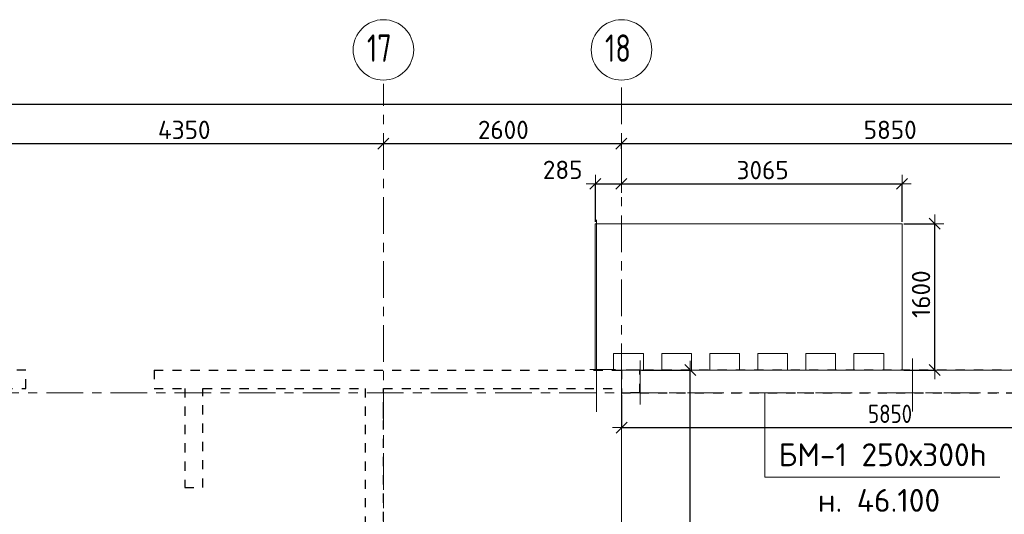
# Model space of a CAD drawing. Header units: metres. Extents: x -38 to 93, y -15 to 21.
# Tile 25 of 152: x 39.08 to 49.83, y 15.07 to 20.48. Entities that reach past the tile are written whole.
import ezdxf

# ---------------------------------------------------------------- set-up
doc = ezdxf.new("R2010")
doc.units = ezdxf.units.M
doc.header["$PDMODE"] = 65
for name, pattern in [('______11', [0.5, 0.4, -0.05, 0, -0.05]), ('______2', [0.135, 0.1, -0.035]), ('______3', [0.25, 0.2, -0.05]), ('______5', [1.1, 0.8, -0.1, 0.1, -0.1])]:
    doc.linetypes.add(name, pattern=pattern)
for name, color, linetype, lineweight in [('XR$1$Осевая линия (1)', 7, '______5', 13), ('XR$1$Размерная линия (1)', 7, 'Continuous', 13), ('XR$3$Балка (1)', 7, '______3', 13), ('XR$3$Перекрытие (1)', 7, 'Continuous', 35), ('XR$3$Текст_ примечание', 7, 'Continuous', 13), ('XR$5$Размерная линия (1)', 7, 'Continuous', 13)]:
    doc.layers.add(name, color=color, linetype=linetype, lineweight=lineweight)
doc.layers.add('XR$7$Стена_ бетон несущ.', color=7, linetype='Continuous', lineweight=70, true_color=0xb4b496)
doc.styles.add('ISOCPEUR', font='txt')
doc.dimstyles.new('DIMSTYLE_3', dxfattribs={"dimtxt": 0.2, "dimasz": 0.2, "dimexe": 0, "dimexo": 0, "dimgap": 0.1, "dimtad": 2, "dimdec": 0, "dimlfac": 1000, "dimrnd": 5, "dimzin": 12, "dimdsep": 46, "dimtxsty": 'ISOCPEUR', "dimblk1": 'ALL_ML_STRICH', "dimblk2": 'ALL_ML_STRICH', "dimsah": 1, "dimcen": 0, "dimclrd": 7, "dimclre": 256, "dimclrt": 7, "dimadec": 0, "dimazin": 0, "dimtfac": 1, "dimtdec": 0, "dimtix": 1, "dimtmove": 2, "dimatfit": 3, "dimfxl": 0, "dimtzin": 0, "dimlwd": 0, "dimlwe": -3, "dimarcsym": 0})
doc.dimstyles.new('DIMSTYLE_33', dxfattribs={"dimtxt": 0.2, "dimasz": 0.2, "dimexe": 0, "dimexo": 0, "dimgap": 0.1, "dimtad": 2, "dimdec": 0, "dimlfac": 1000, "dimrnd": 5, "dimzin": 12, "dimdsep": 46, "dimtxsty": 'ISOCPEUR', "dimblk1": 'ALL_ML_STRICH', "dimblk2": 'ALL_ML_STRICH', "dimsah": 1, "dimcen": 0, "dimclrd": 7, "dimclre": 256, "dimclrt": 7, "dimadec": 0, "dimazin": 0, "dimtfac": 1, "dimtdec": 0, "dimtix": 1, "dimtmove": 2, "dimatfit": 3, "dimfxl": 0, "dimtvp": 1.2, "dimtzin": 0, "dimlwd": 0, "dimlwe": -3, "dimarcsym": 0})

# ---------------------------------------------------------------- blocks, each defined once
blk = doc.blocks.new('ALL_ML_STRICH')
at = {"color": 0, "linetype": 'ByBlock', "lineweight": -2}
for p, q in [((-1, 0), (0.5, 0)), ((-0.3, -0.3), (0.3, 0.3)), ((0, -0.5), (0, 0.5))]:
    blk.add_line(p, q, dxfattribs=at)
blk = doc.blocks.new('*D10')
at = {"layer": 'DEFPOINTS', "color": 7, "linetype": 'Continuous', "lineweight": 13, "transparency": 33554687}
for p in [(0.5, 19.557), (0.5, 19.377), (61.6, 17.12)]:
    blk.add_point(p, dxfattribs=at)
at = {"layer": 'XR$1$Размерная линия (1)', "color": 9, "linetype": 'Continuous', "lineweight": -2, "true_color": 0xc7c7c7, "transparency": 33554687}
for p, q in [((0.5, 19.357), (0.5, 19.557)), ((61.6, 17.14), (61.6, 19.557))]:
    blk.add_line(p, q, dxfattribs=at)
at = {"layer": 'XR$1$Размерная линия (1)', "color": 7, "linetype": 'Continuous', "lineweight": -2, "transparency": 33554687}
blk.add_line((0.5, 19.557), (61.6, 19.557), dxfattribs=at)
at = {"layer": 'XR$1$Размерная линия (1)', "color": 7, "linetype": 'Continuous', "lineweight": 13, "transparency": 33554687, "xscale": 0.2, "yscale": 0.2, "zscale": 0.2, "rotation": 180}
blk.add_blockref('ALL_ML_STRICH', (0.5, 19.557), dxfattribs=at)
at = {"layer": 'XR$1$Размерная линия (1)', "color": 7, "linetype": 'Continuous', "lineweight": 13, "transparency": 33554687, "xscale": 0.2, "yscale": 0.2, "zscale": 0.2}
blk.add_blockref('ALL_ML_STRICH', (61.6, 19.557), dxfattribs=at)
at = {"layer": 'XR$1$Размерная линия (1)', "color": 7, "linetype": 'Continuous', "lineweight": 13, "transparency": 33554687, "insert": (31.1, 19.707), "char_height": 0.2, "width": 1, "attachment_point": 5, "style": 'ISOCPEUR'}
blk.add_mtext('\\A1;{61100}', dxfattribs=at)
blk = doc.blocks.new('*D34')
at = {"layer": 'DEFPOINTS', "color": 7, "linetype": 'Continuous', "lineweight": 13, "transparency": 33554687}
for p in [(38.7, 19.186), (38.7, 19.126), (43.05, 19.104)]:
    blk.add_point(p, dxfattribs=at)
at = {"layer": 'XR$1$Размерная линия (1)', "color": 9, "linetype": 'Continuous', "lineweight": -2, "true_color": 0xc7c7c7, "transparency": 33554687}
for p, q in [((38.7, 19.166), (38.7, 19.126)), ((43.05, 19.124), (43.05, 19.126))]:
    blk.add_line(p, q, dxfattribs=at)
at = {"layer": 'XR$1$Размерная линия (1)', "color": 7, "linetype": 'Continuous', "lineweight": -2, "transparency": 33554687}
blk.add_line((38.7, 19.126), (43.05, 19.126), dxfattribs=at)
at = {"layer": 'XR$1$Размерная линия (1)', "color": 7, "linetype": 'Continuous', "lineweight": 13, "transparency": 33554687, "xscale": 0.2, "yscale": 0.2, "zscale": 0.2, "rotation": 180}
blk.add_blockref('ALL_ML_STRICH', (38.7, 19.126), dxfattribs=at)
at = {"layer": 'XR$1$Размерная линия (1)', "color": 7, "linetype": 'Continuous', "lineweight": 13, "transparency": 33554687, "xscale": 0.2, "yscale": 0.2, "zscale": 0.2}
blk.add_blockref('ALL_ML_STRICH', (43.05, 19.126), dxfattribs=at)
at = {"layer": 'XR$1$Размерная линия (1)', "color": 7, "linetype": 'Continuous', "lineweight": 13, "transparency": 33554687, "insert": (40.875, 19.276), "char_height": 0.2, "width": 0.8, "attachment_point": 5, "style": 'ISOCPEUR'}
blk.add_mtext('\\A1;{4350}', dxfattribs=at)
blk = doc.blocks.new('*D35')
at = {"layer": 'DEFPOINTS', "color": 7, "linetype": 'Continuous', "lineweight": 13, "transparency": 33554687}
for p in [(43.05, 19.126), (43.05, 19.104), (45.65, 19.05)]:
    blk.add_point(p, dxfattribs=at)
at = {"layer": 'XR$1$Размерная линия (1)', "color": 9, "linetype": 'Continuous', "lineweight": -2, "true_color": 0xc7c7c7, "transparency": 33554687}
for p, q in [((43.05, 19.124), (43.05, 19.126)), ((45.65, 19.07), (45.65, 19.126))]:
    blk.add_line(p, q, dxfattribs=at)
at = {"layer": 'XR$1$Размерная линия (1)', "color": 7, "linetype": 'Continuous', "lineweight": -2, "transparency": 33554687}
blk.add_line((43.05, 19.126), (45.65, 19.126), dxfattribs=at)
at = {"layer": 'XR$1$Размерная линия (1)', "color": 7, "linetype": 'Continuous', "lineweight": 13, "transparency": 33554687, "xscale": 0.2, "yscale": 0.2, "zscale": 0.2, "rotation": 180}
blk.add_blockref('ALL_ML_STRICH', (43.05, 19.126), dxfattribs=at)
at = {"layer": 'XR$1$Размерная линия (1)', "color": 7, "linetype": 'Continuous', "lineweight": 13, "transparency": 33554687, "xscale": 0.2, "yscale": 0.2, "zscale": 0.2}
blk.add_blockref('ALL_ML_STRICH', (45.65, 19.126), dxfattribs=at)
at = {"layer": 'XR$1$Размерная линия (1)', "color": 7, "linetype": 'Continuous', "lineweight": 13, "transparency": 33554687, "insert": (44.36, 19.276), "char_height": 0.2, "width": 0.8, "attachment_point": 5, "style": 'ISOCPEUR'}
blk.add_mtext('\\A1;{2600}', dxfattribs=at)
blk = doc.blocks.new('*D36')
at = {"layer": 'DEFPOINTS', "color": 7, "linetype": 'Continuous', "lineweight": 13, "transparency": 33554687}
for p in [(45.65, 19.126), (45.65, 19.05), (51.5, 17.39)]:
    blk.add_point(p, dxfattribs=at)
at = {"layer": 'XR$1$Размерная линия (1)', "color": 9, "linetype": 'Continuous', "lineweight": -2, "true_color": 0xc7c7c7, "transparency": 33554687}
for p, q in [((45.65, 19.07), (45.65, 19.126)), ((51.5, 17.41), (51.5, 19.126))]:
    blk.add_line(p, q, dxfattribs=at)
at = {"layer": 'XR$1$Размерная линия (1)', "color": 7, "linetype": 'Continuous', "lineweight": -2, "transparency": 33554687}
blk.add_line((45.65, 19.126), (51.5, 19.126), dxfattribs=at)
at = {"layer": 'XR$1$Размерная линия (1)', "color": 7, "linetype": 'Continuous', "lineweight": 13, "transparency": 33554687, "xscale": 0.2, "yscale": 0.2, "zscale": 0.2, "rotation": 180}
blk.add_blockref('ALL_ML_STRICH', (45.65, 19.126), dxfattribs=at)
at = {"layer": 'XR$1$Размерная линия (1)', "color": 7, "linetype": 'Continuous', "lineweight": 13, "transparency": 33554687, "xscale": 0.2, "yscale": 0.2, "zscale": 0.2}
blk.add_blockref('ALL_ML_STRICH', (51.5, 19.126), dxfattribs=at)
at = {"layer": 'XR$1$Размерная линия (1)', "color": 7, "linetype": 'Continuous', "lineweight": 13, "transparency": 33554687, "insert": (48.585, 19.276), "char_height": 0.2, "width": 0.8, "attachment_point": 5, "style": 'ISOCPEUR'}
blk.add_mtext('\\A1;{5850}', dxfattribs=at)
blk = doc.blocks.new('*D409')
at = {"layer": 'DEFPOINTS', "color": 7, "linetype": 'Continuous', "lineweight": 13, "transparency": 33554687}
for p in [(45.651, 16.4), (51.5, 16.356), (45.651, 16.022)]:
    blk.add_point(p, dxfattribs=at)
at = {"layer": 'XR$5$Размерная линия (1)', "color": 9, "linetype": 'Continuous', "lineweight": -2, "true_color": 0xc7c7c7, "transparency": 33554687}
for p, q in [((45.651, 16.38), (45.651, 16.022)), ((51.5, 16.336), (51.5, 16.022))]:
    blk.add_line(p, q, dxfattribs=at)
at = {"layer": 'XR$5$Размерная линия (1)', "color": 7, "linetype": 'Continuous', "lineweight": -2, "transparency": 33554687}
blk.add_line((45.651, 16.022), (51.5, 16.022), dxfattribs=at)
at = {"layer": 'XR$5$Размерная линия (1)', "color": 7, "linetype": 'Continuous', "lineweight": 13, "transparency": 33554687, "xscale": 0.2, "yscale": 0.2, "zscale": 0.2, "rotation": 180}
blk.add_blockref('ALL_ML_STRICH', (45.651, 16.022), dxfattribs=at)
at = {"layer": 'XR$5$Размерная линия (1)', "color": 7, "linetype": 'Continuous', "lineweight": 13, "transparency": 33554687, "xscale": 0.2, "yscale": 0.2, "zscale": 0.2}
blk.add_blockref('ALL_ML_STRICH', (51.5, 16.022), dxfattribs=at)
at = {"layer": 'XR$5$Размерная линия (1)', "color": 7, "linetype": 'Continuous', "lineweight": 13, "transparency": 33554687, "insert": (48.584, 16.172), "char_height": 0.2, "width": 0.66667, "attachment_point": 5, "style": 'ISOCPEUR'}
blk.add_mtext('\\W0.83;\\A1;{5850}', dxfattribs=at)
blk = doc.blocks.new('*D442')
at = {"layer": 'DEFPOINTS', "color": 7, "linetype": 'Continuous', "lineweight": 13, "transparency": 33554687}
for p in [(48.715, 18.25), (48.715, 16.65), (49.072, 16.65)]:
    blk.add_point(p, dxfattribs=at)
at = {"layer": 'XR$5$Размерная линия (1)', "color": 9, "linetype": 'Continuous', "lineweight": -2, "true_color": 0xc7c7c7, "transparency": 33554687}
for p, q in [((48.735, 18.25), (49.072, 18.25)), ((48.735, 16.65), (49.072, 16.65))]:
    blk.add_line(p, q, dxfattribs=at)
at = {"layer": 'XR$5$Размерная линия (1)', "color": 7, "linetype": 'Continuous', "lineweight": -2, "transparency": 33554687}
blk.add_line((49.072, 16.65), (49.072, 18.25), dxfattribs=at)
at = {"layer": 'XR$5$Размерная линия (1)', "color": 7, "linetype": 'Continuous', "lineweight": 13, "transparency": 33554687, "xscale": 0.2, "yscale": 0.2, "zscale": 0.2}
for p, rotation in [((49.072, 18.25), 90), ((49.072, 16.65), 270)]:
    blk.add_blockref('ALL_ML_STRICH', p, dxfattribs=dict(at, rotation=rotation))
at = {"layer": 'XR$5$Размерная линия (1)', "color": 7, "linetype": 'Continuous', "lineweight": 13, "transparency": 33554687, "insert": (48.922, 17.48), "char_height": 0.2, "width": 0.8, "attachment_point": 5, "rotation": 90, "style": 'ISOCPEUR'}
blk.add_mtext('\\A1;{1600}', dxfattribs=at)
blk = doc.blocks.new('*D541')
at = {"layer": 'DEFPOINTS', "color": 7, "linetype": 'Continuous', "lineweight": 13, "transparency": 33554687}
for p in [(45.849, 16.65), (45.65, 10.8), (46.402, 10.8)]:
    blk.add_point(p, dxfattribs=at)
at = {"layer": 'XR$5$Размерная линия (1)', "color": 9, "linetype": 'Continuous', "lineweight": -2, "true_color": 0xc7c7c7, "transparency": 33554687}
for p, q in [((45.869, 16.65), (46.402, 16.65)), ((45.67, 10.8), (46.402, 10.8))]:
    blk.add_line(p, q, dxfattribs=at)
at = {"layer": 'XR$5$Размерная линия (1)', "color": 7, "linetype": 'Continuous', "lineweight": -2, "transparency": 33554687}
blk.add_line((46.402, 10.8), (46.402, 16.65), dxfattribs=at)
at = {"layer": 'XR$5$Размерная линия (1)', "color": 7, "linetype": 'Continuous', "lineweight": 13, "transparency": 33554687, "xscale": 0.2, "yscale": 0.2, "zscale": 0.2}
for p, rotation in [((46.402, 16.65), 90), ((46.402, 10.8), 270)]:
    blk.add_blockref('ALL_ML_STRICH', p, dxfattribs=dict(at, rotation=rotation))
at = {"layer": 'XR$5$Размерная линия (1)', "color": 7, "linetype": 'Continuous', "lineweight": 13, "transparency": 33554687, "insert": (46.252, 13.733), "char_height": 0.2, "width": 0.66667, "attachment_point": 5, "rotation": 90, "style": 'ISOCPEUR'}
blk.add_mtext('\\W0.83;\\A1;{5850}', dxfattribs=at)
blk = doc.blocks.new('*D552')
at = {"layer": 'DEFPOINTS', "color": 7, "linetype": 'Continuous', "lineweight": 13, "transparency": 33554687}
for p in [(45.65, 18.753), (45.365, 18.686), (45.365, 18.25)]:
    blk.add_point(p, dxfattribs=at)
at = {"layer": 'XR$5$Размерная линия (1)', "color": 9, "linetype": 'Continuous', "lineweight": -2, "true_color": 0xc7c7c7, "transparency": 33554687}
for p, q in [((45.365, 18.27), (45.365, 18.686)), ((45.65, 18.686), (45.65, 18.686))]:
    blk.add_line(p, q, dxfattribs=at)
at = {"layer": 'XR$5$Размерная линия (1)', "color": 7, "linetype": 'Continuous', "lineweight": -2, "transparency": 33554687}
blk.add_line((45.365, 18.686), (45.65, 18.686), dxfattribs=at)
at = {"layer": 'XR$5$Размерная линия (1)', "color": 7, "linetype": 'Continuous', "lineweight": 13, "transparency": 33554687, "xscale": 0.2, "yscale": 0.2, "zscale": 0.2, "rotation": 180}
blk.add_blockref('ALL_ML_STRICH', (45.365, 18.686), dxfattribs=at)
at = {"layer": 'XR$5$Размерная линия (1)', "color": 7, "linetype": 'Continuous', "lineweight": 13, "transparency": 33554687, "xscale": 0.2, "yscale": 0.2, "zscale": 0.2}
blk.add_blockref('ALL_ML_STRICH', (45.65, 18.686), dxfattribs=at)
at = {"layer": 'XR$5$Размерная линия (1)', "color": 7, "linetype": 'Continuous', "lineweight": 13, "transparency": 33554687, "insert": (45.008, 18.839), "char_height": 0.2, "width": 0.6, "attachment_point": 5, "style": 'ISOCPEUR'}
blk.add_mtext('\\A1;{285}', dxfattribs=at)
blk = doc.blocks.new('*D553')
at = {"layer": 'DEFPOINTS', "color": 7, "linetype": 'Continuous', "lineweight": 13, "transparency": 33554687}
for p in [(45.65, 18.753), (45.65, 18.686), (48.715, 18.25)]:
    blk.add_point(p, dxfattribs=at)
at = {"layer": 'XR$5$Размерная линия (1)', "color": 9, "linetype": 'Continuous', "lineweight": -2, "true_color": 0xc7c7c7, "transparency": 33554687}
for p, q in [((45.65, 18.686), (45.65, 18.686)), ((48.715, 18.27), (48.715, 18.686))]:
    blk.add_line(p, q, dxfattribs=at)
at = {"layer": 'XR$5$Размерная линия (1)', "color": 7, "linetype": 'Continuous', "lineweight": -2, "transparency": 33554687}
blk.add_line((45.65, 18.686), (48.715, 18.686), dxfattribs=at)
at = {"layer": 'XR$5$Размерная линия (1)', "color": 7, "linetype": 'Continuous', "lineweight": 13, "transparency": 33554687, "xscale": 0.2, "yscale": 0.2, "zscale": 0.2, "rotation": 180}
blk.add_blockref('ALL_ML_STRICH', (45.65, 18.686), dxfattribs=at)
at = {"layer": 'XR$5$Размерная линия (1)', "color": 7, "linetype": 'Continuous', "lineweight": 13, "transparency": 33554687, "xscale": 0.2, "yscale": 0.2, "zscale": 0.2}
blk.add_blockref('ALL_ML_STRICH', (48.715, 18.686), dxfattribs=at)
at = {"layer": 'XR$5$Размерная линия (1)', "color": 7, "linetype": 'Continuous', "lineweight": 13, "transparency": 33554687, "insert": (47.192, 18.836), "char_height": 0.2, "width": 0.8, "attachment_point": 5, "style": 'ISOCPEUR'}
blk.add_mtext('\\A1;{3065}', dxfattribs=at)

msp = doc.modelspace()

# ---------------------------------------------------------------- linework, layer by layer
at = {"color": 52, "linetype": 'Continuous', "lineweight": 13, "transparency": 33554687}
for p, q in [((45.3782, 18.2934), (45.3782, 16.1934)), ((45.3782, 18.2934), (45.3782, 16.1934)), ((48.8293, 16.778), (48.8293, 16.1972)), ((48.8293, 16.778), (48.8293, 16.1972)), ((45.8549, 16.7533), (45.8549, 16.2733)), ((45.8549, 16.7533), (45.8549, 16.2733)), ((45.304, 16.656), (45.584, 16.656)), ((45.304, 16.656), (45.584, 16.656))]:
    msp.add_line(p, q, dxfattribs=at)
at = {"layer": 'XR$1$Осевая линия (1)', "color": 253, "linetype": '______11', "lineweight": 13, "true_color": 0xa0a0a0, "transparency": 33554687}
for p, q in [((43.05, 8.34), (43.05, 19.78)), ((45.65, 6.74), (45.65, 19.78)), ((-2.63, 16.4), (62.6, 16.4))]:
    msp.add_line(p, q, dxfattribs=at)
at = {"layer": 'XR$1$Осевая линия (1)', "color": 7, "linetype": 'Continuous', "lineweight": 13, "transparency": 33554687}
for centre in [(43.0504, 20.1501), (45.6504, 20.1501)]:
    msp.add_circle(centre, 0.3304, dxfattribs=at)
at = {"layer": 'XR$3$Балка (1)', "color": 7, "linetype": '______2', "lineweight": 25, "transparency": 33554687}
for p, q in [((51.6, 16.65), (45.65, 16.65)), ((45.65, 16.65), (45.65, 16.4)), ((45.65, 16.4), (51.6, 16.4))]:
    msp.add_line(p, q, dxfattribs=at)
at = {"layer": 'XR$3$Перекрытие (1)', "color": 7, "linetype": 'Continuous', "lineweight": 13, "transparency": 33554687}
for p, q in [((48.7146, 18.25), (45.3646, 18.25)), ((45.3646, 18.25), (45.3646, 16.83)), ((48.7146, 16.83), (48.7146, 18.25)), ((45.3646, 16.83), (45.3646, 16.65)), ((45.5646, 16.83), (45.8896, 16.83)), ((45.5646, 16.65), (45.5646, 16.83)), ((45.8896, 16.83), (45.8896, 16.65)), ((46.0896, 16.65), (46.0896, 16.83)), ((46.0896, 16.83), (46.4146, 16.83)), ((46.4146, 16.83), (46.4146, 16.65)), ((46.6146, 16.65), (46.6146, 16.83)), ((46.6146, 16.83), (46.9396, 16.83)), ((46.9396, 16.83), (46.9396, 16.65)), ((47.1396, 16.65), (47.1396, 16.83)), ((47.1396, 16.83), (47.4646, 16.83)), ((47.4646, 16.83), (47.4646, 16.65)), ((47.6646, 16.65), (47.6646, 16.83)), ((47.6646, 16.83), (47.9896, 16.83)), ((47.9896, 16.83), (47.9896, 16.65)), ((48.1896, 16.65), (48.1896, 16.83)), ((48.1896, 16.83), (48.5146, 16.83)), ((48.5146, 16.83), (48.5146, 16.65)), ((48.7146, 16.65), (48.7146, 16.83)), ((45.65, 10.8004), (45.65, 16.65)), ((45.6505, 16.65), (45.65, 16.65)), ((51.6, 16.65), (45.6505, 16.65)), ((45.8896, 16.65), (46.0896, 16.65)), ((46.4146, 16.65), (46.6146, 16.65)), ((46.9396, 16.65), (47.1396, 16.65)), ((47.4646, 16.65), (47.6646, 16.65)), ((47.9896, 16.65), (48.1896, 16.65)), ((48.5146, 16.65), (48.7146, 16.65))]:
    msp.add_line(p, q, dxfattribs=at)
at = {"layer": 'XR$3$Текст_ примечание', "transparency": 33554687}
msp.add_lwpolyline([(47.2154, 16.4), (47.2154, 15.4791), (49.783, 15.4791)], dxfattribs=at)
at = {"layer": 'XR$7$Стена_ бетон несущ.', "color": 253, "linetype": '______2', "lineweight": -3, "true_color": 0xa0a0a0, "transparency": 33554687}
for p, q in [((39.145, 16.65), (38.5, 16.65)), ((39.145, 16.45), (39.145, 16.65)), ((40.545, 16.65), (45.65, 16.65)), ((40.545, 16.65), (40.545, 16.45)), ((45.85, 16.65), (45.65, 16.65)), ((45.85, 16.4), (45.85, 16.65)), ((38.7, 16.45), (39.145, 16.45)), ((40.545, 16.45), (40.8797, 16.45)), ((40.8797, 16.45), (40.8797, 15.365)), ((41.0797, 15.365), (41.0797, 16.45)), ((41.0797, 16.45), (42.85, 16.45)), ((42.85, 16.45), (42.85, 13.68)), ((43.05, 16.199), (43.05, 16.45)), ((43.05, 16.45), (45.65, 16.45)), ((45.65, 16.45), (45.65, 16.4)), ((45.85, 16.4), (45.65, 16.4)), ((43.05, 16.119), (43.05, 16.199)), ((43.05, 10.8), (43.05, 16.119)), ((40.8797, 15.365), (41.0797, 15.365))]:
    msp.add_line(p, q, dxfattribs=at)

# ---------------------------------------------------------------- texts
at = {"layer": 'XR$1$Осевая линия (1)', "color": 7, "linetype": 'Continuous', "lineweight": 13, "transparency": 33554687, "char_height": 0.3, "width": 0.472281, "attachment_point": 7, "style": 'ISOCPEUR'}
for s, insert in [('\\W0.75;17', (42.8704, 20.0196)), ('\\W0.75;18', (45.4704, 20.0196))]:
    msp.add_mtext(s, dxfattribs=dict(at, insert=insert))
at = {"layer": 'XR$3$Текст_ примечание', "transparency": 33554687, "char_height": 0.125, "attachment_point": 7, "style": 'ISOCPEUR'}
for s, insert, width in [('\\A1;{\\fISOCPEUR|i0|b0;\\H0.250000;\\W1.000000;\\C7;БМ-1 250х300h}\\P', (47.3661, 15.5992), 2.394737), ('\\A1;{\\fISOCPEUR|i0|b0;\\H0.250000;\\W1.000000;\\C7;н. 46.100}\\P', (47.7944, 15.1005), 1.441228)]:
    msp.add_mtext(s, dxfattribs=dict(at, insert=insert, width=width))

# ---------------------------------------------------------------- dimensions: what is measured, and where the dimension line sits
at = {"layer": 'XR$1$Размерная линия (1)', "color": 7, "linetype": 'Continuous', "lineweight": 13, "transparency": 33554687}
for base, p1, p2, picture, middle in [((61.6, 19.5574), (0.5, 19.3568), (61.6, 17.1397), '*D10', (31.1, 19.7074)), ((43.05, 19.1261), (38.7, 19.1656), (43.05, 19.1244), '*D34', (40.875, 19.2761)), ((45.65, 19.1261), (43.05, 19.1244), (45.65, 19.0702), '*D35', (44.36, 19.2761)), ((51.5, 19.1261), (45.65, 19.0702), (51.5, 17.4096), '*D36', (48.585, 19.2761))]:
    dim = msp.add_linear_dim(base=base, p1=p1, p2=p2, dimstyle='DIMSTYLE_3', override={"dimpost": '<>', "dimclrd": 7, "dimclre": 9, "dimclrt": 7, "dimlwd": 0, "dimlwe": 65533}, dxfattribs=at)
    dim.commit()
    dim.dimension.update_dxf_attribs({"geometry": picture, "text_midpoint": middle, "dimtype": 160})
at = {"layer": 'XR$5$Размерная линия (1)', "color": 7, "linetype": 'Continuous', "lineweight": 13, "transparency": 33554687}
for base, p1, p2, dimstyle, picture, middle in [((45.65, 18.6861), (45.3646, 18.27), (45.65, 18.6861), 'DIMSTYLE_33', '*D552', (45.0081, 18.8391)), ((48.7146, 18.6861), (45.65, 18.6861), (48.7146, 18.27), 'DIMSTYLE_3', '*D553', (47.1923, 18.8361)), ((51.5, 16.02161), (45.65054, 16.38004), (51.5, 16.33559), 'DIMSTYLE_3', '*D409', (48.5836, 16.17161))]:
    dim = msp.add_linear_dim(base=base, p1=p1, p2=p2, dimstyle=dimstyle, override={"dimpost": '<>', "dimclrd": 7, "dimclre": 9, "dimclrt": 7, "dimlwd": 0, "dimlwe": 65533}, dxfattribs=at)
    dim.commit()
    dim.dimension.update_dxf_attribs({"geometry": picture, "text_midpoint": middle, "dimtype": 160})
for base, p1, p2, picture, middle in [((49.072, 18.25), (48.7346, 16.65), (48.7346, 18.25), '*D442', (48.922, 17.48)), ((46.4019, 16.65), (45.67, 10.8), (45.8694, 16.65), '*D541', (46.2519, 13.7333))]:
    dim = msp.add_linear_dim(base=base, p1=p1, p2=p2, angle=90, dimstyle='DIMSTYLE_3', override={"dimpost": '<>', "dimclrd": 7, "dimclre": 9, "dimclrt": 7, "dimlwd": 0, "dimlwe": 65533}, dxfattribs=at)
    dim.commit()
    dim.dimension.update_dxf_attribs({"geometry": picture, "text_midpoint": middle, "dimtype": 160})

doc.saveas('drawing.dxf')
